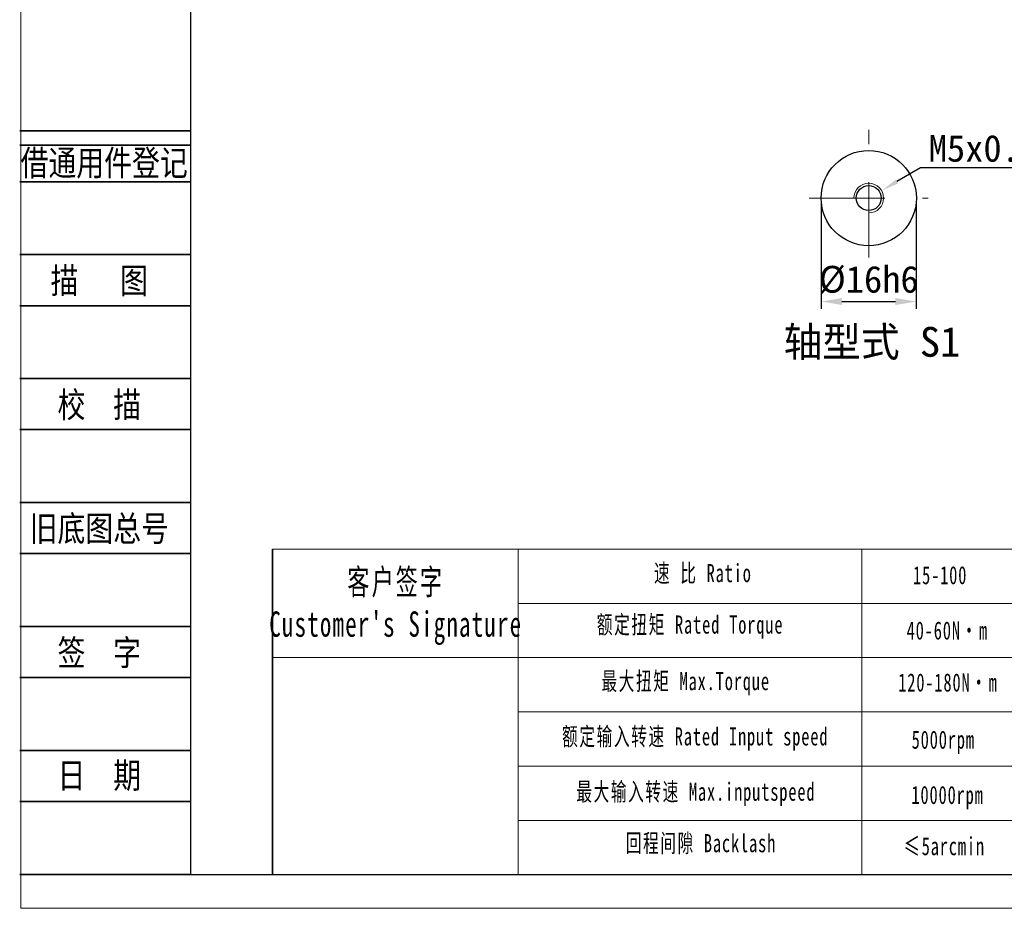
# Model space of a CAD drawing. Header units: millimetres. Extents: x 1360 to 1839, y 1023 to 1362.
# Tile 1 of 10: x 1360 to 1525, y 1023 to 1173. Entities that reach past the tile are written whole.
import ezdxf
from ezdxf.enums import TextEntityAlignment as Align

# ---------------------------------------------------------------- set-up
doc = ezdxf.new("R2010")
doc.units = ezdxf.units.MM
doc.header["$PDSIZE"] = -5
doc.linetypes.add('ACAD_ISO10W100', pattern=[18, 12, -3, 0, -3])
doc.linetypes.add('DASHED', pattern=[19.05, 12.7, -6.35])
doc.layers.get('0').update_dxf_attribs({"lineweight": 18})
doc.layers.get('Defpoints').update_dxf_attribs({"lineweight": 18})
for name, color, linetype, lineweight in [('2细线层', 4, 'Continuous', 35), ('6文字层', 3, 'Continuous', 35), ('7标注层', 4, 'Continuous', 35), ('SLD-0', 7, 'Continuous', 18), ('中心线层', 7, 'ACAD_ISO10W100', 20), ('图框_外框线', 7, 'Continuous', 18), ('尺寸线层', 3, 'Continuous', 18), ('标注线', 7, 'Continuous', 20), ('粗实线', 7, 'Continuous', 50), ('细实线', 7, 'Continuous', 18)]:
    doc.layers.add(name, color=color, linetype=linetype, lineweight=lineweight)
doc.styles.add('宋体', font='txt', dxfattribs={"width": 0.8})
doc.styles.add('工程字', font='txt')
doc.styles.add('标准', font='txt', dxfattribs={"width": 0.667})
doc.dimstyles.new('DIMSTYLE_17', dxfattribs={"dimtxt": 8, "dimasz": 12, "dimexe": 0.18, "dimexo": 0.0625, "dimgap": 0.09, "dimtad": 1, "dimtih": 1, "dimtoh": 1, "dimdec": 3, "dimdsep": 46, "dimtxsty": 'Standard', "dimblk": '_CAXARROW', "dimcen": 0.09, "dimdle": 24, "dimadec": 0, "dimazin": 0, "dimtfac": 0.7, "dimtdec": 3, "dimtofl": 0, "dimtmove": 0, "dimatfit": 3, "dimfxl": 1, "dimtolj": 1, "dimarcsym": 0})
doc.dimstyles.new('ISO-25', dxfattribs={"dimtxt": 4.5, "dimasz": 1, "dimexe": 1.25, "dimexo": 0.625, "dimtad": 1, "dimtxsty": '工程字', "dimcen": 2.5, "dimdle": 2, "dimadec": 0, "dimazin": 0, "dimtfac": 1, "dimtmove": 0, "dimatfit": 3, "dimfxl": 1, "dimarcsym": 0})

# ---------------------------------------------------------------- blocks, each defined once
blk = doc.blocks.new('*X20')
at = {"layer": 'Defpoints', "color": 0, "lineweight": -2}
for p in [(1494.67, 1142.8), (1510.67, 1142.8), (1510.67, 1125.41)]:
    blk.add_point(p, dxfattribs=at)
at = {"layer": '尺寸线层', "color": 0, "linetype": 'ByBlock', "lineweight": -2}
for p, q in [((1494.67, 1142.18), (1494.67, 1124.16)), ((1510.67, 1142.18), (1510.67, 1124.16)), ((1498.17, 1125.41), (1507.17, 1125.41))]:
    blk.add_line(p, q, dxfattribs=at)
at = {"layer": '尺寸线层', "color": 0, "lineweight": -2}
for points in [[(1498.17, 1125.99), (1498.17, 1124.83), (1494.67, 1125.41)], [(1507.17, 1124.83), (1507.17, 1125.99), (1510.67, 1125.41)]]:
    blk.add_solid(points, dxfattribs=at)
at = {"layer": '尺寸线层', "color": 0, "insert": (1502.67, 1129.06), "char_height": 4.5, "attachment_point": 5, "style": '工程字'}
blk.add_mtext('\\A1;%%C16h6', dxfattribs=at)
blk = doc.blocks.new('_CAXARROW')
blk.add_hatch(color=0).paths.add_polyline_path([(0, 0), (-1, 0.125), (-1, -0.125)], flags=0)
blk = doc.blocks.new('*X21')
at = {"layer": 'Defpoints', "color": 0, "lineweight": -2}
for p in [(1504.83, 1144.06), (1500.51, 1141.54)]:
    blk.add_point(p, dxfattribs=at)
at = {"layer": '尺寸线层', "color": 0, "linetype": 'Continuous', "lineweight": -2}
for p, q in [((1511.36, 1147.88), (1507.42, 1145.58)), ((1534.59, 1147.88), (1511.36, 1147.88)), ((1502.58, 1142.8), (1502.76, 1142.8)), ((1502.67, 1142.71), (1502.67, 1142.89))]:
    blk.add_line(p, q, dxfattribs=at)
at = {"layer": '尺寸线层', "color": 0, "lineweight": -2, "xscale": 3, "yscale": 3, "zscale": 3, "rotation": 210.3010392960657}
blk.add_blockref('_CAXARROW', (1504.83, 1144.06), dxfattribs=at)
at = {"layer": '尺寸线层', "color": 0, "insert": (1523.47, 1151.13), "char_height": 4.5, "attachment_point": 5, "style": '工程字'}
blk.add_mtext('\\A1;M5x0.8P', dxfattribs=at)

msp = doc.modelspace()

# ---------------------------------------------------------------- linework, layer by layer
for p, q in [((1443.7733, 1083.7955), (1443.7733, 1029.0972)), ((1501.5088, 1083.7955), (1501.5088, 1029.0972))]:
    msp.add_line(p, q)
at = {"layer": '2细线层'}
for p, q in [((1360.029, 1154.13), (1388.7251, 1154.13)), ((1360.029, 1151.6786), (1388.7251, 1151.6786)), ((1360.029, 1145.55), (1388.7251, 1145.55)), ((1360.029, 1133.2928), (1388.7251, 1133.2928)), ((1360.029, 1124.7128), (1388.7251, 1124.7128)), ((1360.029, 1112.4555), (1388.7251, 1112.4555)), ((1360.029, 1103.8755), (1388.7251, 1103.8755)), ((1360.029, 1091.6183), (1388.7251, 1091.6183)), ((1360.029, 1083.0382), (1388.7251, 1083.0382)), ((1360.029, 1070.781), (1388.7251, 1070.781)), ((1360.029, 1062.201), (1388.7251, 1062.201)), ((1360.029, 1049.9438), (1388.7251, 1049.9438)), ((1360.029, 1041.3637), (1388.7251, 1041.3637)), ((1360.029, 1029.1065), (1388.7251, 1029.1065))]:
    msp.add_line(p, q, dxfattribs=at)
at = {"layer": '7标注层', "color": 0}
msp.add_line((1402.5119, 1083.7955), (1402.5119, 1029.1065), dxfattribs=at)
at = {"layer": '中心线层', "color": 0, "linetype": 'DASHED'}
for p, q in [((1502.6708, 1132.8023), (1502.6708, 1154.3023)), ((1492.6708, 1142.8023), (1512.6708, 1142.8023))]:
    msp.add_line(p, q, dxfattribs=at)
at = {"layer": '图框_外框线'}
for p, q in [((1402.5119, 1083.7955), (1833.0715, 1083.7955)), ((1443.7733, 1074.6707), (1685.7566, 1074.6707)), ((1402.5119, 1065.5458), (1833.0715, 1065.5458)), ((1443.7733, 1056.4209), (1833.0715, 1056.4209)), ((1443.7733, 1047.296), (1833.0715, 1047.296)), ((1443.7733, 1038.1711), (1833.0715, 1038.1711))]:
    msp.add_line(p, q, dxfattribs=at)
at = {"layer": '图框_外框线', "color": 3}
msp.add_lwpolyline([(1360.2413, 1023.4098), (1838.7683, 1023.4098), (1838.7683, 1361.7967), (1360.2413, 1361.7967)], close=True, dxfattribs=at)
at = {"layer": '图框_外框线', "color": 3, "lineweight": 25}
msp.add_lwpolyline([(1388.7251, 1029.1065), (1833.0715, 1029.1065), (1833.0715, 1356.1), (1388.7251, 1356.1)], close=True, dxfattribs=at)
at = {"layer": '粗实线', "color": 0, "linetype": 'ByBlock', "lineweight": 30}
for radius in [8, 2.1]:
    msp.add_circle((1502.6708, 1142.8023), radius, dxfattribs=at)
at = {"layer": '细实线', "color": 0, "linetype": 'ByBlock'}
msp.add_arc((1502.6708, 1142.8023), 2.5, 270, 180, dxfattribs=at)

# ---------------------------------------------------------------- texts
at = {"layer": '6文字层', "color": 3, "style": '宋体', "width": 0.8}
for s, p in [('借通用件登记', (1374.2214, 1148.7768)), ('描   图', (1373.4036, 1129.0028)), ('校  描', (1373.4036, 1108.1655)), ('旧底图总号', (1373.4036, 1087.3283)), ('签  字', (1373.4036, 1066.491)), ('日  期', (1373.4112, 1045.7761))]:
    msp.add_text(s, height=4.29002, dxfattribs=at).set_placement(p, align=Align.MIDDLE)
at = {"layer": 'SLD-0', "color": 1, "attachment_point": 2, "style": '标准'}
for s, insert, char_height, width in [("\\T1.1;客户签字\\PCustomer's Signature", (1423.2137, 1080.4193), 4.258278, 52.973415), ('\\T1.1;速 比 Ratio', (1474.8044, 1081.2865), 3.041627, 24.852862), ('\\T1.1;15-100', (1514.6665, 1080.9356), 3.041627, 12.932362), ('\\T1.1;额定扭矩 Rated Torque', (1472.6664, 1072.6337), 3.041627, 34.153896), ('\\T1.1;40-60N·m', (1515.8728, 1071.6362), 3.041627, 12.932362), ('\\T1.1;最大扭矩 Max.Torque', (1471.9181, 1063.1263), 3.041627, 39.285431), ('\\T1.1;120-180N·m', (1515.9808, 1062.8993), 3.041627, 16.259407), ('\\T1.1;额定输入转速 Rated Input speed', (1473.5216, 1053.8326), 3.041627, 55.963118), ('\\T1.1;5000rpm', (1515.1925, 1053.2793), 3.041627, 12.932362), ('\\T1.1;最大输入转速 Max.inputspeed ', (1473.6285, 1044.5389), 3.041627, 51.472986), ('\\T1.1;10000rpm', (1515.9184, 1043.9919), 3.041627, 23.342777), ('\\T1.1;回程间隙 Backlash', (1474.4837, 1035.8861), 3.041627, 34.389426), ('\\T1.1;≤5arcmin ', (1515.3623, 1035.3822), 3.041627, 22.128709)]:
    msp.add_mtext(s, dxfattribs=dict(at, insert=insert, char_height=char_height, width=width))
at = {"layer": '标注线', "color": 0, "linetype": 'ByBlock', "lineweight": 20, "insert": (1503.2185, 1118.3558), "char_height": 5, "width": 62, "attachment_point": 5, "style": '工程字'}
msp.add_mtext('轴型式 S1', dxfattribs=at)

# ---------------------------------------------------------------- dimensions: what is measured, and where the dimension line sits
at = {"layer": '尺寸线层', "linetype": 'Continuous'}
dim = msp.add_diameter_dim_2p(p1=(1500.5123, 1141.5409), p2=(1504.8292, 1144.0637), text='M5x0.8P', dimstyle='DIMSTYLE_17', override={"dimtxt": 4.5, "dimasz": 3, "dimgap": 1, "dimpost": '%%C<>', "dimtxsty": '工程字', "dimsah": 1, "dimdle": 6}, dxfattribs=at)
dim.commit()
dim.dimension.update_dxf_attribs({"geometry": '*X21', "text_midpoint": (1523.4747, 1147.8818), "dimtype": 163})
at = {"layer": '尺寸线层', "linetype": 'ByBlock'}
dim = msp.add_linear_dim(base=(1510.6708, 1125.4098), p1=(1494.6708, 1142.8023), p2=(1510.6708, 1142.8023), text='%%C<>h6', dimstyle='ISO-25', override={"dimasz": 3.5, "dimgap": 1.4, "dimsah": 1, "dimdle": 7, "dimtolj": 1}, dxfattribs=at)
dim.commit()
dim.dimension.update_dxf_attribs({"geometry": '*X20', "text_midpoint": (1502.6708, 1125.4098), "dimtype": 160})

doc.saveas('drawing.dxf')
